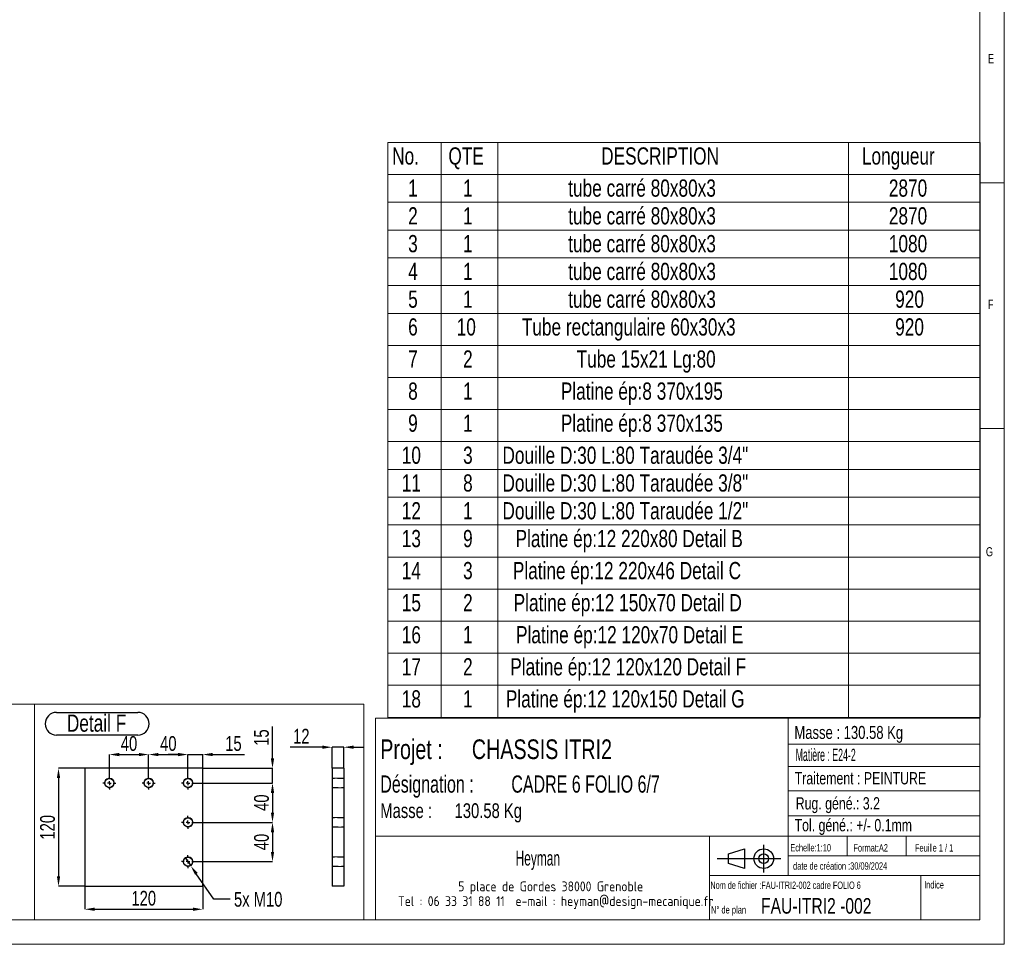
# Model space of a CAD drawing. Header units: millimetres. Extents: x 5 to 589, y 5 to 415.
# Tile 10 of 14: x 389 to 589, y 5 to 193. Entities that reach past the tile are written whole.
import ezdxf

# ---------------------------------------------------------------- set-up
doc = ezdxf.new("R2010")
doc.units = ezdxf.units.MM
doc.header["$PDSIZE"] = -1
doc.linetypes.add('CENTERX2', pattern=[20.32, 12.7, -2.54, 2.54, -2.54])
doc.linetypes.add('HIDDEN', pattern=[1.905, 1.27, -0.635])
for name, color, linetype in [('COTES', 1, 'Continuous'), ('NOTES', 6, 'Continuous'), ('TRAIT-FINS', 9, 'Continuous'), ('TRAIT-MIXTES', 3, 'CENTERX2'), ('TRAIT-TIRET', 2, 'HIDDEN')]:
    doc.layers.add(name, color=color, linetype=linetype)
doc.layers.add('TRAIT-FORT', color=4, linetype='Continuous', lineweight=25)
doc.styles.add('SLDTEXTSTYLE0', font='TXT', dxfattribs={"width": 0.75})
doc.styles.add('SLDTEXTSTYLE2', font='TXT', dxfattribs={"width": 0.617423})
doc.styles.add('SLDTEXTSTYLE3', font='TXT', dxfattribs={"width": 0.7})
doc.styles.add('SLDTEXTSTYLE4', font='TXT', dxfattribs={"width": 0.535475})
doc.styles.add('SLDTEXTSTYLE5', font='ISOCP3', dxfattribs={"width": 0.96})
doc.styles.add('SLDTEXTSTYLE6', font='TXT', dxfattribs={"width": 0.605})
doc.styles.add('SLDTEXTSTYLE7', font='TXT', dxfattribs={"width": 0.692308})
doc.styles.add('SLDTEXTSTYLE8', font='TXT', dxfattribs={"width": 0.695728})
doc.dimstyles.new('SLDDIMSTYLE4', dxfattribs={"dimtxt": 3, "dimasz": 2, "dimexe": 0, "dimexo": 0.0625, "dimgap": 0.75, "dimtad": 0, "dimtih": 1, "dimtoh": 1, "dimdec": 0, "dimlfac": 5, "dimrnd": 1e-09, "dimzin": 12, "dimdsep": 46, "dimtxsty": 'SLDTEXTSTYLE0', "dimblk1": 'NONE', "dimsah": 1, "dimcen": 0, "dimadec": 0, "dimazin": 3, "dimtfac": 1, "dimtdec": 0, "dimtmove": 0, "dimatfit": 3, "dimldrblk": 'NONE', "dimfxl": 1, "dimfrac": 2, "dimtolj": 1, "dimtzin": 12, "dimarcsym": 0})
doc.dimstyles.new('SLDDIMSTYLE5', dxfattribs={"dimtxt": 3, "dimasz": 2, "dimexe": 0, "dimexo": 0.0625, "dimgap": 0.75, "dimtad": 1, "dimdec": 0, "dimlfac": 5, "dimrnd": 1e-09, "dimzin": 12, "dimdsep": 46, "dimtxsty": 'SLDTEXTSTYLE0', "dimsah": 1, "dimcen": 0.09, "dimadec": 0, "dimazin": 3, "dimtfac": 1, "dimtdec": 0, "dimtofl": 0, "dimtmove": 0, "dimatfit": 3, "dimfxl": 1, "dimfrac": 2, "dimtolj": 1, "dimtzin": 12, "dimarcsym": 0})
doc.dimstyles.new('SLDDIMSTYLE6', dxfattribs={"dimtxt": 3, "dimasz": 2, "dimexe": 0, "dimexo": 0.0625, "dimgap": 0.75, "dimtad": 1, "dimdec": 0, "dimlfac": 5, "dimrnd": 1e-09, "dimzin": 12, "dimdsep": 46, "dimtxsty": 'SLDTEXTSTYLE0', "dimsah": 1, "dimcen": 0.09, "dimadec": 0, "dimazin": 3, "dimtfac": 1, "dimtdec": 0, "dimtmove": 0, "dimatfit": 0, "dimfxl": 1, "dimfrac": 2, "dimtolj": 1, "dimtzin": 12, "dimarcsym": 0})

# ---------------------------------------------------------------- blocks, each defined once
blk = doc.blocks.new('Bloc12')
for p, q in [((2.32, 3.8), (5.55, 4.8)), ((5.55, 4.8), (5.55, 0.8)), ((9.48, 0), (9.48, 5.6)), ((0, 2.8), (12.98, 2.8)), ((2.32, 1.8), (2.32, 3.8)), ((5.55, 0.8), (2.32, 1.8))]:
    blk.add_line(p, q)
for radius in [2, 1]:
    blk.add_circle((9.48, 2.8), radius)
blk = doc.blocks.new('SW_NOTE_1')
at = {"layer": 'NOTES', "color": 0, "char_height": 4, "attachment_point": 1, "style": 'SLDTEXTSTYLE0'}
for s, insert in [('Projet :', (0, 5.16)), ('CHASSIS ITRI2', (18.63, 5.16))]:
    blk.add_mtext(s, dxfattribs=dict(at, insert=insert))
blk = doc.blocks.new('SW_NOTE_2')
at = {"layer": 'NOTES', "color": 0, "char_height": 2, "attachment_point": 2, "style": 'SLDTEXTSTYLE5'}
for s, insert in [('5 place de Gordes 38000 Grenoble', (20.94, 2.58)), ('Tel : 06 33 31 88 11  e-mail : heyman@design-mecanique.fr', (22, -0.42))]:
    blk.add_mtext(s, dxfattribs=dict(at, insert=insert))
blk = doc.blocks.new('SW_NOTE_3')
at = {"layer": 'NOTES', "color": 0, "char_height": 3.5, "attachment_point": 1, "style": 'SLDTEXTSTYLE8'}
for s, insert in [('Désignation :', (0, 4.51)), ('CADRE 6 FOLIO 6/7', (26.67, 4.51))]:
    blk.add_mtext(s, dxfattribs=dict(at, insert=insert))
blk = doc.blocks.new('SW_NOTE_4')
at = {"layer": 'NOTES', "color": 0, "char_height": 3, "attachment_point": 1, "style": 'SLDTEXTSTYLE0'}
for s, insert in [('Masse :', (0, 3.87)), ('130.58 Kg', (15.12, 3.87))]:
    blk.add_mtext(s, dxfattribs=dict(at, insert=insert))
blk = doc.blocks.new('SW_TABLEANNOTATION_0')
at = {"color": 0, "linetype": 'Continuous', "lineweight": 18}
for p, q in [((0, 0), (0, -117.01)), ((120.51, 0), (0, 0)), ((10.8, 0), (10.8, -6.53)), ((22.36, 0), (22.36, -6.53)), ((93.71, 0), (93.71, -6.53)), ((120.51, -117.01), (120.51, 0)), ((0, -6.53), (120.51, -6.53)), ((10.8, -6.53), (10.8, -117.01)), ((22.36, -6.53), (22.36, -117.01)), ((93.71, -6.53), (93.71, -117.01)), ((0, -12.18), (120.51, -12.18)), ((0, -17.83), (120.51, -17.83)), ((0, -23.48), (120.51, -23.48)), ((0, -29.14), (120.51, -29.14)), ((0, -34.79), (120.51, -34.79)), ((0, -41.32), (120.51, -41.32)), ((0, -47.84), (120.51, -47.84)), ((0, -54.37), (120.51, -54.37)), ((0, -60.89), (120.51, -60.89)), ((0, -66.55), (120.51, -66.55)), ((0, -72.2), (120.51, -72.2)), ((0, -77.85), (120.51, -77.85)), ((0, -84.38), (120.51, -84.38)), ((0, -90.9), (120.51, -90.9)), ((0, -97.43), (120.51, -97.43)), ((0, -103.96), (120.51, -103.96)), ((0, -110.48), (120.51, -110.48)), ((0, -117.01), (120.51, -117.01))]:
    blk.add_line(p, q, dxfattribs=at)
at = {"color": 0, "linetype": 'Continuous', "lineweight": 18, "char_height": 3.5, "attachment_point": 1, "style": 'SLDTEXTSTYLE0'}
for s, insert in [('No.', (0.85, -1.01)), ('QTE', (12.3, -1.01)), ('DESCRIPTION', (43.39, -1.01)), ('Longueur', (96.45, -1.01)), ('1', (4.11, -7.54)), ('1', (15.29, -7.54)), ('tube carré 80x80x3', (36.69, -7.54)), ('2870', (101.94, -7.54)), ('2', (4.11, -13.19)), ('1', (15.29, -13.19)), ('tube carré 80x80x3', (36.69, -13.19)), ('2870', (101.94, -13.19)), ('3', (4.11, -18.85)), ('1', (15.29, -18.85)), ('tube carré 80x80x3', (36.69, -18.85)), ('1080', (101.94, -18.85)), ('tube carré 80x80x3', (36.69, -24.5)), ('4', (4.11, -24.5)), ('1', (15.29, -24.5)), ('1080', (101.94, -24.5)), ('tube carré 80x80x3', (36.69, -30.15)), ('5', (4.11, -30.15)), ('1', (15.29, -30.15)), ('920', (103.23, -30.15)), ('6', (4.11, -35.8)), ('10', (13.99, -35.8)), ('Tube rectangulaire 60x30x3', (27.24, -35.8)), ('920', (103.23, -35.8)), ('Tube 15x21 Lg:80', (38.4, -42.33)), ('7', (4.11, -42.33)), ('2', (15.29, -42.33)), ('8', (4.11, -48.86)), ('1', (15.29, -48.86)), ('Platine ép:8 370x195', (35.18, -48.86)), ('9', (4.11, -55.38)), ('1', (15.29, -55.38)), ('Platine ép:8 370x135', (35.18, -55.38)), ('10', (2.81, -61.91)), ('3', (15.29, -61.91)), ('Douille D:30 L:80 Taraudée 3/4"', (23.3, -61.91)), ('11', (2.81, -67.56)), ('8', (15.29, -67.56)), ('Douille D:30 L:80 Taraudée 3/8"', (23.3, -67.56)), ('12', (2.81, -73.21)), ('1', (15.29, -73.21)), ('Douille D:30 L:80 Taraudée 1/2"', (23.3, -73.21)), ('13', (2.81, -78.87)), ('9', (15.29, -78.87)), ('Platine ép:12 220x80 Detail B', (25.97, -78.87)), ('14', (2.81, -85.39)), ('3', (15.29, -85.39)), ('Platine ép:12 220x46 Detail C', (25.42, -85.39)), ('15', (2.81, -91.92)), ('2', (15.29, -91.92)), ('Platine ép:12 150x70 Detail D', (25.58, -91.92)), ('Platine ép:12 120x70 Detail E', (26.06, -98.44)), ('16', (2.81, -98.44)), ('1', (15.29, -98.44)), ('17', (2.81, -104.97)), ('2', (15.29, -104.97)), ('Platine ép:12 120x120 Detail F', (24.89, -104.97)), ('18', (2.81, -111.5)), ('1', (15.29, -111.5)), ('Platine ép:12 120x150 Detail G', (23.99, -111.5))]:
    blk.add_mtext(s, dxfattribs=dict(at, insert=insert))
blk = doc.blocks.new('_D_45')
at = {"layer": 'COTES', "color": 0, "lineweight": -2, "transparency": 16777216}
for p, q in [((424.22, 37.82), (440.06, 37.82)), ((440.06, 35.82), (440.06, 31.82)), ((424.22, 29.82), (440.06, 29.82))]:
    blk.add_line(p, q, dxfattribs=at)
at = {"layer": 'COTES', "color": 0, "transparency": 16777216}
for points in [[(439.73, 35.82), (440.4, 35.82), (440.06, 37.82)], [(439.73, 31.82), (440.4, 31.82), (440.06, 29.82)]]:
    blk.add_solid(points, dxfattribs=at)
at = {"layer": 'Defpoints', "color": 0, "transparency": 16777216}
for p in [(424.16, 37.82), (424.16, 29.82), (440.06, 29.82)]:
    blk.add_point(p, dxfattribs=at)
at = {"layer": 'COTES', "color": 0, "transparency": 16777216, "insert": (436.31, 33.82), "char_height": 3, "attachment_point": 2, "rotation": 90, "style": 'SLDTEXTSTYLE0'}
blk.add_mtext('\\A1;40', dxfattribs=at)
blk = doc.blocks.new('_D_46')
at = {"layer": 'COTES', "color": 0, "lineweight": -2, "transparency": 16777216}
for p, q in [((424.22, 29.82), (440.06, 29.82)), ((440.06, 27.82), (440.06, 23.82)), ((424.22, 21.82), (440.06, 21.82))]:
    blk.add_line(p, q, dxfattribs=at)
at = {"layer": 'COTES', "color": 0, "transparency": 16777216}
for points in [[(439.73, 27.82), (440.4, 27.82), (440.06, 29.82)], [(439.73, 23.82), (440.4, 23.82), (440.06, 21.82)]]:
    blk.add_solid(points, dxfattribs=at)
at = {"layer": 'Defpoints', "color": 0, "transparency": 16777216}
for p in [(424.16, 29.82), (424.16, 21.82), (440.06, 21.82)]:
    blk.add_point(p, dxfattribs=at)
at = {"layer": 'COTES', "color": 0, "transparency": 16777216, "insert": (436.31, 25.82), "char_height": 3, "attachment_point": 2, "rotation": 90, "style": 'SLDTEXTSTYLE0'}
blk.add_mtext('\\A1;40', dxfattribs=at)
blk = doc.blocks.new('_D_47')
at = {"layer": 'COTES', "color": 0, "lineweight": -2, "transparency": 16777216}
for p, q in [((440.06, 42.82), (440.06, 49.32)), ((425.92, 40.82), (440.06, 40.82)), ((440.06, 37.82), (440.06, 40.82)), ((424.22, 37.82), (440.06, 37.82)), ((440.06, 35.82), (440.06, 33.82))]:
    blk.add_line(p, q, dxfattribs=at)
at = {"layer": 'COTES', "color": 0, "transparency": 16777216}
for points in [[(439.73, 42.82), (440.4, 42.82), (440.06, 40.82)], [(439.73, 35.82), (440.4, 35.82), (440.06, 37.82)]]:
    blk.add_solid(points, dxfattribs=at)
at = {"layer": 'Defpoints', "color": 0, "transparency": 16777216}
for p in [(425.86, 40.82), (440.06, 40.82), (424.16, 37.82)]:
    blk.add_point(p, dxfattribs=at)
at = {"layer": 'COTES', "color": 0, "transparency": 16777216, "insert": (436.31, 47.07), "char_height": 3, "attachment_point": 2, "rotation": 90, "style": 'SLDTEXTSTYLE0'}
blk.add_mtext('\\A1;15', dxfattribs=at)
blk = doc.blocks.new('_D_48')
at = {"layer": 'COTES', "color": 0, "lineweight": -2, "transparency": 16777216}
for p, q in [((406.86, 39.18), (406.86, 43.62)), ((408.86, 43.62), (412.86, 43.62)), ((414.86, 39.18), (414.86, 43.62))]:
    blk.add_line(p, q, dxfattribs=at)
at = {"layer": 'COTES', "color": 0, "transparency": 16777216}
for points in [[(408.86, 43.95), (408.86, 43.29), (406.86, 43.62)], [(412.86, 43.95), (412.86, 43.29), (414.86, 43.62)]]:
    blk.add_solid(points, dxfattribs=at)
at = {"layer": 'Defpoints', "color": 0, "transparency": 16777216}
for p in [(414.86, 43.62), (406.86, 39.12), (414.86, 39.12)]:
    blk.add_point(p, dxfattribs=at)
at = {"layer": 'COTES', "color": 0, "transparency": 16777216, "insert": (410.86, 47.37), "char_height": 3, "attachment_point": 2, "style": 'SLDTEXTSTYLE0'}
blk.add_mtext('\\A1;40', dxfattribs=at)
blk = doc.blocks.new('_D_49')
at = {"layer": 'COTES', "color": 0, "lineweight": -2, "transparency": 16777216}
for p, q in [((414.86, 39.18), (414.86, 43.62)), ((416.86, 43.62), (420.86, 43.62)), ((422.86, 39.18), (422.86, 43.62))]:
    blk.add_line(p, q, dxfattribs=at)
at = {"layer": 'COTES', "color": 0, "transparency": 16777216}
for points in [[(416.86, 43.95), (416.86, 43.29), (414.86, 43.62)], [(420.86, 43.95), (420.86, 43.29), (422.86, 43.62)]]:
    blk.add_solid(points, dxfattribs=at)
at = {"layer": 'Defpoints', "color": 0, "transparency": 16777216}
for p in [(422.86, 43.62), (414.86, 39.12), (422.86, 39.12)]:
    blk.add_point(p, dxfattribs=at)
at = {"layer": 'COTES', "color": 0, "transparency": 16777216, "insert": (418.86, 47.37), "char_height": 3, "attachment_point": 2, "style": 'SLDTEXTSTYLE0'}
blk.add_mtext('\\A1;40', dxfattribs=at)
blk = doc.blocks.new('_D_50')
at = {"layer": 'COTES', "color": 0, "lineweight": -2, "transparency": 16777216}
for p, q in [((420.86, 43.62), (418.86, 43.62)), ((422.86, 39.18), (422.86, 43.62)), ((422.86, 43.62), (425.86, 43.62)), ((425.86, 40.88), (425.86, 43.62)), ((427.86, 43.62), (434.36, 43.62))]:
    blk.add_line(p, q, dxfattribs=at)
at = {"layer": 'COTES', "color": 0, "transparency": 16777216}
for points in [[(420.86, 43.95), (420.86, 43.29), (422.86, 43.62)], [(427.86, 43.95), (427.86, 43.29), (425.86, 43.62)]]:
    blk.add_solid(points, dxfattribs=at)
at = {"layer": 'Defpoints', "color": 0, "transparency": 16777216}
for p in [(425.86, 43.62), (425.86, 40.82), (422.86, 39.12)]:
    blk.add_point(p, dxfattribs=at)
at = {"layer": 'COTES', "color": 0, "transparency": 16777216, "insert": (432.11, 47.37), "char_height": 3, "attachment_point": 2, "style": 'SLDTEXTSTYLE0'}
blk.add_mtext('\\A1;15', dxfattribs=at)
blk = doc.blocks.new('_D_51')
at = {"layer": 'COTES', "color": 0, "lineweight": -2, "transparency": 16777216}
for p, q in [((401.8, 40.82), (396.51, 40.82)), ((396.51, 38.82), (396.51, 18.82)), ((401.8, 16.82), (396.51, 16.82))]:
    blk.add_line(p, q, dxfattribs=at)
at = {"layer": 'COTES', "color": 0, "transparency": 16777216}
for points in [[(396.18, 38.82), (396.85, 38.82), (396.51, 40.82)], [(396.18, 18.82), (396.85, 18.82), (396.51, 16.82)]]:
    blk.add_solid(points, dxfattribs=at)
at = {"layer": 'Defpoints', "color": 0, "transparency": 16777216}
for p in [(401.86, 40.82), (396.51, 16.82), (401.86, 16.82)]:
    blk.add_point(p, dxfattribs=at)
at = {"layer": 'COTES', "color": 0, "transparency": 16777216, "insert": (392.76, 28.82), "char_height": 3, "attachment_point": 2, "rotation": 90, "style": 'SLDTEXTSTYLE0'}
blk.add_mtext('\\A1;120', dxfattribs=at)
blk = doc.blocks.new('_D_52')
at = {"layer": 'COTES', "color": 0, "lineweight": -2, "transparency": 16777216}
for p, q in [((401.86, 16.75), (401.86, 12.13)), ((425.86, 16.75), (425.86, 12.13)), ((403.86, 12.13), (423.86, 12.13))]:
    blk.add_line(p, q, dxfattribs=at)
at = {"layer": 'COTES', "color": 0, "transparency": 16777216}
for points in [[(403.86, 12.47), (403.86, 11.8), (401.86, 12.13)], [(423.86, 12.47), (423.86, 11.8), (425.86, 12.13)]]:
    blk.add_solid(points, dxfattribs=at)
at = {"layer": 'Defpoints', "color": 0, "transparency": 16777216}
for p in [(401.86, 16.82), (425.86, 16.82), (425.86, 12.13)]:
    blk.add_point(p, dxfattribs=at)
at = {"layer": 'COTES', "color": 0, "transparency": 16777216, "insert": (413.86, 15.88), "char_height": 3, "attachment_point": 2, "style": 'SLDTEXTSTYLE0'}
blk.add_mtext('\\A1;120', dxfattribs=at)
blk = doc.blocks.new('_D_53')
at = {"layer": 'COTES', "color": 0, "lineweight": -2, "transparency": 16777216}
for p, q in [((422.29, 22.64), (423.42, 20.99)), ((428.13, 14.16), (424.56, 19.35)), ((431.47, 14.16), (428.13, 14.16))]:
    blk.add_line(p, q, dxfattribs=at)
at = {"layer": 'COTES', "color": 0, "transparency": 16777216}
blk.add_solid([(424.83, 19.53), (424.28, 19.16), (423.42, 20.99)], dxfattribs=at)
at = {"layer": 'Defpoints', "color": 0, "transparency": 16777216}
for p in [(422.29, 22.64), (423.42, 20.99)]:
    blk.add_point(p, dxfattribs=at)
at = {"layer": 'COTES', "color": 0, "transparency": 16777216, "insert": (432.22, 15.66), "char_height": 3, "attachment_point": 1, "style": 'SLDTEXTSTYLE0'}
blk.add_mtext('\\A1;5x M10', dxfattribs=at)
blk = doc.blocks.new('_NONE')
blk = doc.blocks.new('SW_NOTE_37')
at = {"layer": 'NOTES', "color": 0}
for p, q in [((-0.05, 4.94), (16.47, 4.94)), ((16.47, 0.32), (-0.05, 0.32))]:
    blk.add_line(p, q, dxfattribs=at)
for centre, start, end in [((-0.05, 2.63), 90, 270), ((16.47, 2.63), 270, 90)]:
    blk.add_arc(centre, 2.31, start, end, dxfattribs=at)
at = {"layer": 'NOTES', "color": 0, "insert": (8.09, 4.51), "char_height": 3.5, "attachment_point": 2, "style": 'SLDTEXTSTYLE0'}
blk.add_mtext('Detail F', dxfattribs=at)
blk = doc.blocks.new('SW_CENTERMARKSYMBOL_18')
at = {"layer": 'TRAIT-MIXTES', "color": 0}
for p, q in [((-0.8, 0), (-1.3, 0)), ((0, 0), (-0.4, 0)), ((0, 0.8), (0, 1.3)), ((0, 0), (0, 0.4)), ((0, 0), (0, -0.4)), ((0, 0), (0.4, 0)), ((0.8, 0), (1.3, 0)), ((0, -0.8), (0, -1.3))]:
    blk.add_line(p, q, dxfattribs=at)
blk = doc.blocks.new('SW_CENTERMARKSYMBOL_19')
at = {"layer": 'TRAIT-MIXTES', "color": 0}
for p, q in [((-0.8, 0), (-1.3, 0)), ((0, 0), (-0.4, 0)), ((0, 0.8), (0, 1.3)), ((0, 0), (0, 0.4)), ((0, 0), (0, -0.4)), ((0, 0), (0.4, 0)), ((0.8, 0), (1.3, 0)), ((0, -0.8), (0, -1.3))]:
    blk.add_line(p, q, dxfattribs=at)
blk = doc.blocks.new('SW_CENTERMARKSYMBOL_20')
at = {"layer": 'TRAIT-MIXTES', "color": 0}
for p, q in [((-0.8, 0), (-1.3, 0)), ((0, 0), (-0.4, 0)), ((0, 0.8), (0, 1.3)), ((0, 0), (0, 0.4)), ((0, 0), (0, -0.4)), ((0, 0), (0.4, 0)), ((0.8, 0), (1.3, 0)), ((0, -0.8), (0, -1.3))]:
    blk.add_line(p, q, dxfattribs=at)
blk = doc.blocks.new('SW_CENTERMARKSYMBOL_21')
at = {"layer": 'TRAIT-MIXTES', "color": 0}
for p, q in [((-0.8, 0), (-1.3, 0)), ((0, 0), (-0.4, 0)), ((0, 0.8), (0, 1.3)), ((0, 0), (0, 0.4)), ((0, 0), (0, -0.4)), ((0, 0), (0.4, 0)), ((0.8, 0), (1.3, 0)), ((0, -0.8), (0, -1.3))]:
    blk.add_line(p, q, dxfattribs=at)
blk = doc.blocks.new('SW_CENTERMARKSYMBOL_22')
at = {"layer": 'TRAIT-MIXTES', "color": 0}
for p, q in [((-0.8, 0), (-1.3, 0)), ((0, 0), (-0.4, 0)), ((0, 0.8), (0, 1.3)), ((0, 0), (0, 0.4)), ((0, 0), (0, -0.4)), ((0, 0), (0.4, 0)), ((0.8, 0), (1.3, 0)), ((0, -0.8), (0, -1.3))]:
    blk.add_line(p, q, dxfattribs=at)
blk = doc.blocks.new('_D_61')
at = {"layer": 'COTES', "color": 0, "lineweight": -2, "transparency": 16777216}
for p, q in [((450.18, 45.11), (443.68, 45.11)), ((452.18, 40.88), (452.18, 45.11)), ((454.58, 45.11), (452.18, 45.11)), ((454.58, 40.88), (454.58, 45.11)), ((456.58, 45.11), (458.58, 45.11))]:
    blk.add_line(p, q, dxfattribs=at)
at = {"layer": 'COTES', "color": 0, "transparency": 16777216}
for points in [[(450.18, 45.45), (450.18, 44.78), (452.18, 45.11)], [(456.58, 45.45), (456.58, 44.78), (454.58, 45.11)]]:
    blk.add_solid(points, dxfattribs=at)
at = {"layer": 'Defpoints', "color": 0, "transparency": 16777216}
for p in [(452.18, 45.11), (452.18, 40.82), (454.58, 40.82)]:
    blk.add_point(p, dxfattribs=at)
at = {"layer": 'COTES', "color": 0, "transparency": 16777216, "insert": (445.93, 48.86), "char_height": 3, "attachment_point": 2, "style": 'SLDTEXTSTYLE0'}
blk.add_mtext('\\A1;12', dxfattribs=at)

msp = doc.modelspace()

# ---------------------------------------------------------------- linework, layer by layer
at = {"lineweight": 18}
for p, q in [((589, 5), (589, 415)), ((584, 10), (584, 410)), ((584, 160), (589, 160)), ((589, 110), (584, 110)), ((326.2, 53.87), (391.63, 53.87)), ((391.63, 10), (391.63, 53.87)), ((391.63, 53.87), (458.62, 53.87)), ((391.63, 53.87), (391.63, 10)), ((458.62, 53.87), (458.62, 10)), ((461, 51), (461, 10)), ((584, 51), (461, 51)), ((545, 51), (545, 19)), ((584, 51), (584, 10)), ((545, 45.76), (584, 45.76)), ((545, 41.18), (584, 41.18)), ((545, 36.24), (584, 36.24)), ((545, 31.18), (584, 31.18)), ((461, 27), (584, 27)), ((529, 27), (529, 10)), ((557, 27), (557, 23)), ((569, 27), (569, 23)), ((545, 23), (584, 23)), ((529, 19), (584, 19)), ((572, 19), (572, 10)), ((10, 10), (584, 10)), ((326.2, 10), (391.63, 10)), ((391.63, 10), (458.62, 10)), ((461, 10), (584, 10)), ((5, 5), (589, 5))]:
    msp.add_line(p, q, dxfattribs=at)
at = {"layer": 'TRAIT-FINS', "lineweight": 18}
for p, q in [((454.58, 38.82), (452.18, 38.82)), ((454.58, 38.82), (452.18, 38.82)), ((454.58, 38.82), (452.18, 38.82)), ((454.58, 36.82), (452.18, 36.82)), ((454.58, 36.82), (452.18, 36.82)), ((454.58, 36.82), (452.18, 36.82)), ((454.58, 30.82), (452.18, 30.82)), ((454.58, 28.82), (452.18, 28.82)), ((454.58, 22.82), (452.18, 22.82)), ((454.58, 20.82), (452.18, 20.82))]:
    msp.add_line(p, q, dxfattribs=at)
for centre in [(406.86, 37.82), (414.86, 37.82), (422.86, 37.82), (422.86, 29.82), (422.86, 21.82)]:
    msp.add_arc(centre, 1, 255, 195, dxfattribs=at)
at = {"layer": 'TRAIT-FORT', "lineweight": 25}
for p, q in [((425.86, 40.82), (401.86, 40.82)), ((401.86, 40.82), (401.86, 16.82)), ((425.86, 16.82), (425.86, 40.82)), ((454.58, 40.82), (452.18, 40.82)), ((452.18, 40.82), (452.18, 16.82)), ((454.58, 40.82), (454.58, 16.82)), ((401.86, 16.82), (425.86, 16.82)), ((454.58, 16.82), (452.18, 16.82))]:
    msp.add_line(p, q, dxfattribs=at)
for centre in [(406.86, 37.82), (414.86, 37.82), (422.86, 37.82), (422.86, 29.82), (422.86, 21.82)]:
    msp.add_circle(centre, 0.9, dxfattribs=at)
at = {"layer": 'TRAIT-TIRET'}
for p, q in [((454.58, 38.72), (452.18, 38.72)), ((452.18, 36.92), (454.58, 36.92)), ((454.58, 30.72), (452.18, 30.72)), ((452.18, 28.92), (454.58, 28.92)), ((454.58, 22.72), (452.18, 22.72)), ((452.18, 20.92), (454.58, 20.92))]:
    msp.add_line(p, q, dxfattribs=at)

# ---------------------------------------------------------------- block references
at = {"lineweight": 18}
msp.add_blockref('SW_TABLEANNOTATION_0', (463.56, 168.2), dxfattribs=at)
msp.add_blockref('Bloc12', (530.56, 19.63))
msp.add_blockref('Bloc12', (530.56, 19.63))
at = {"layer": 'NOTES'}
for name, p in [('SW_NOTE_37', (396.17, 47.26)), ('SW_NOTE_1', (462, 41.54)), ('SW_NOTE_3', (462, 34.86)), ('SW_NOTE_4', (462, 29.83)), ('SW_NOTE_2', (475.74, 15.21))]:
    msp.add_blockref(name, p, dxfattribs=at)
at = {"layer": 'TRAIT-MIXTES'}
for name, p in [('SW_CENTERMARKSYMBOL_18', (406.86, 37.82)), ('SW_CENTERMARKSYMBOL_19', (414.86, 37.82)), ('SW_CENTERMARKSYMBOL_20', (422.86, 37.82)), ('SW_CENTERMARKSYMBOL_21', (422.86, 29.82)), ('SW_CENTERMARKSYMBOL_22', (422.86, 21.82))]:
    msp.add_blockref(name, p, dxfattribs=at)

# ---------------------------------------------------------------- texts
at = {"layer": 'NOTES'}
for s, insert, char_height, attachment_point, style in [('E', (585.67, 186.17), 1.85, 1, 'SLDTEXTSTYLE0'), ('F', (585.67, 136.17), 1.85, 1, 'SLDTEXTSTYLE0'), ('G', (585.25, 85.82), 1.85, 1, 'SLDTEXTSTYLE0'), ('Masse : 130.58 Kg', (546.28, 49.44), 2.6458, 1, 'SLDTEXTSTYLE0'), ('Matière : E24-2', (546.53, 44.8), 2.5, 1, 'SLDTEXTSTYLE4'), ('Traitement : PEINTURE', (546.34, 40.05), 2.5, 1, 'SLDTEXTSTYLE0'), ('Rug. géné.: 3.2', (546.55, 34.94), 2.5, 1, 'SLDTEXTSTYLE0'), ('Tol. géné.: +/- 0.1mm', (546.32, 30.5), 2.5, 1, 'SLDTEXTSTYLE0'), ('Echelle:1:10', (545.45, 25.4), 1.5, 1, 'SLDTEXTSTYLE0'), ('Format:A2', (558.29, 25.38), 1.5, 1, 'SLDTEXTSTYLE0'), ('Feuille 1 / 1', (570.81, 25.38), 1.5, 1, 'SLDTEXTSTYLE7'), ('Heyman', (494.06, 24.03), 3, 2, 'SLDTEXTSTYLE6'), ('date de création :30/09/2024', (546.01, 21.69), 1.5, 1, 'SLDTEXTSTYLE0'), ('Nom de fichier :FAU-ITRI2-002 cadre FOLIO 6', (529.18, 17.77), 1.5, 1, 'SLDTEXTSTYLE2'), ('Indice', (572.69, 17.86), 1.5, 1, 'SLDTEXTSTYLE0'), ('FAU-ITRI2 -002', (539.49, 14.41), 3.175, 1, 'SLDTEXTSTYLE0'), ('N° de plan', (529.3, 12.77), 1.5, 1, 'SLDTEXTSTYLE3')]:
    msp.add_mtext(s, dxfattribs=dict(at, insert=insert, char_height=char_height, attachment_point=attachment_point, style=style))

# ---------------------------------------------------------------- dimensions: what is measured, and where the dimension line sits
at = {"layer": 'COTES'}
for base, p1, p2, angle, dimstyle, picture, middle in [((440.06, 40.82), (424.16, 37.82), (425.86, 40.82), 90, 'SLDDIMSTYLE6', '_D_47', (440.06, 47.07)), ((452.18, 45.11), (454.58, 40.82), (452.18, 40.82), 0, 'SLDDIMSTYLE6', '_D_61', (445.93, 45.11)), ((396.51, 16.82), (401.86, 40.82), (401.86, 16.82), 90, 'SLDDIMSTYLE5', '_D_51', (396.51, 28.82)), ((440.06, 29.82), (424.16, 37.82), (424.16, 29.82), 90, 'SLDDIMSTYLE5', '_D_45', (440.06, 33.82)), ((440.06, 21.82), (424.16, 29.82), (424.16, 21.82), 90, 'SLDDIMSTYLE5', '_D_46', (440.06, 25.82))]:
    dim = msp.add_linear_dim(base=base, p1=p1, p2=p2, angle=angle, dimstyle=dimstyle, dxfattribs=at)
    dim.commit()
    dim.dimension.update_dxf_attribs({"geometry": picture, "text_midpoint": middle, "dimtype": 160})
for base, p1, p2, dimstyle, picture, middle in [((414.86, 43.62), (406.86, 39.12), (414.86, 39.12), 'SLDDIMSTYLE5', '_D_48', (410.86, 43.62)), ((422.86, 43.62), (414.86, 39.12), (422.86, 39.12), 'SLDDIMSTYLE5', '_D_49', (418.86, 43.62)), ((425.86, 43.62), (422.86, 39.12), (425.86, 40.82), 'SLDDIMSTYLE6', '_D_50', (432.11, 43.62)), ((425.86, 12.13), (401.86, 16.82), (425.86, 16.82), 'SLDDIMSTYLE5', '_D_52', (413.86, 12.13))]:
    dim = msp.add_linear_dim(base=base, p1=p1, p2=p2, dimstyle=dimstyle, dxfattribs=at)
    dim.commit()
    dim.dimension.update_dxf_attribs({"geometry": picture, "text_midpoint": middle, "dimtype": 160})
dim = msp.add_diameter_dim_2p(p1=(422.29, 22.64), p2=(423.42, 20.99), text='5x M10', dimstyle='SLDDIMSTYLE4', override={"dimpost": '<>'}, dxfattribs=at)
dim.commit()
dim.dimension.update_dxf_attribs({"geometry": '_D_53', "text_midpoint": (438.03, 14.16), "dimtype": 163})

doc.saveas('drawing.dxf')
